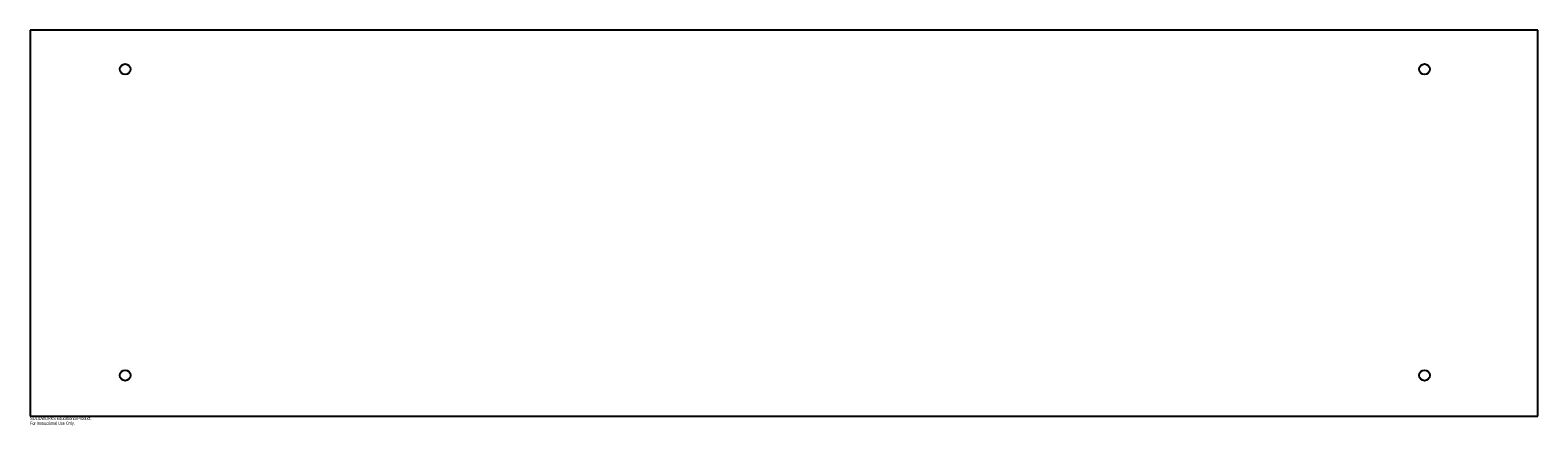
# Model space of a CAD drawing. Header units: millimetres. Extents: x 0 to 2262, y -15 to 580.
import ezdxf

# ---------------------------------------------------------------- set-up
doc = ezdxf.new("R2010")
doc.units = ezdxf.units.MM
doc.layers.add('CORTE', color=7, linetype='Continuous')
doc.layers.add('INFORMACION_NO_CORTE', color=8, linetype='Continuous')
doc.styles.add('SLDTEXTSTYLE0', font='TXT', dxfattribs={"width": 0.7})

msp = doc.modelspace()

# ---------------------------------------------------------------- linework, layer by layer
at = {"layer": 'CORTE', "color": 7, "linetype": 'Continuous', "lineweight": 25}
for p, q in [((0, 580), (0, 0)), ((2262.5, 580), (0, 580)), ((2262.5, 0), (2262.5, 580)), ((0, 0), (2262.5, 0))]:
    msp.add_line(p, q, dxfattribs=at)
for centre in [(142.5, 521.2), (2092.5, 521.2), (142.5, 61.2), (2092.5, 61.2)]:
    msp.add_circle(centre, 8, dxfattribs=at)

# ---------------------------------------------------------------- texts
at = {"layer": 'INFORMACION_NO_CORTE', "color": 7, "linetype": 'Continuous', "char_height": 4.834, "attachment_point": 1, "style": 'SLDTEXTSTYLE0'}
for s, insert in [('SOLIDWORKS Educational Product.', (0, -1)), ('For Instructional Use Only.', (0, -8.3))]:
    msp.add_mtext(s, dxfattribs=dict(at, insert=insert))

doc.saveas('drawing.dxf')
